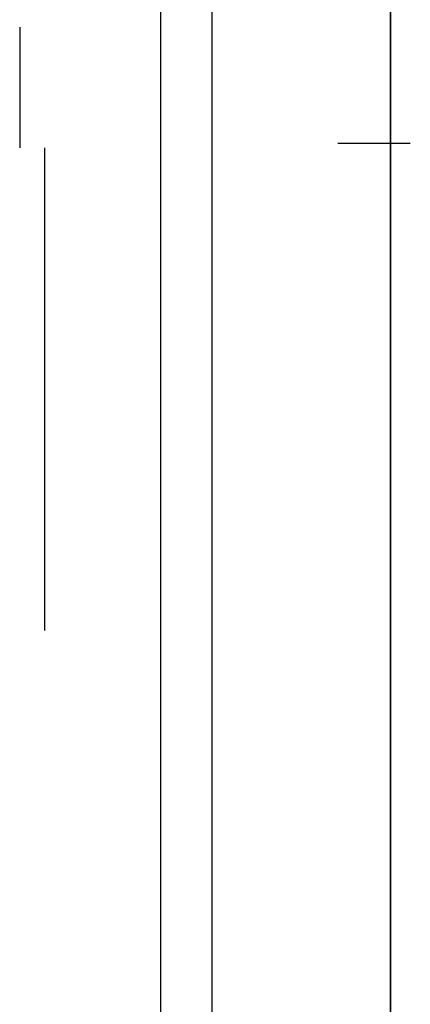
# Model space of a CAD drawing. Header units: millimetres. Extents: x -443 to 78, y -75 to 91.
# Tile 35 of 40: x 58.14 to 63.66, y 49.34 to 63.27. Entities that reach past the tile are written whole.
import ezdxf

# ---------------------------------------------------------------- set-up
doc = ezdxf.new("R2010")
doc.units = ezdxf.units.MM
doc.header["$MEASUREMENT"] = 0
doc.layers.add('Predefinito', color=5, linetype='Continuous')

msp = doc.modelspace()

# ---------------------------------------------------------------- linework, layer by layer
at = {"layer": 'Predefinito'}
for points in [[(63.378, 75), (63.378, -75)], [(63.378, -75), (63.378, 75)], [(60.132, -64.017), (60.132, 64.017)], [(60.857, -64.017), (60.857, 64.017)], [(58.139, 63.163), (58.139, 61.456)], [(58.139, 63.163), (58.139, 61.456)], [(58.492, 54.627), (58.492, 61.456)], [(58.492, 54.627), (58.492, 61.456)], [(63.657, 61.517), (62.632, 61.517)]]:
    msp.add_lwpolyline(points, dxfattribs=at)

doc.saveas('drawing.dxf')
